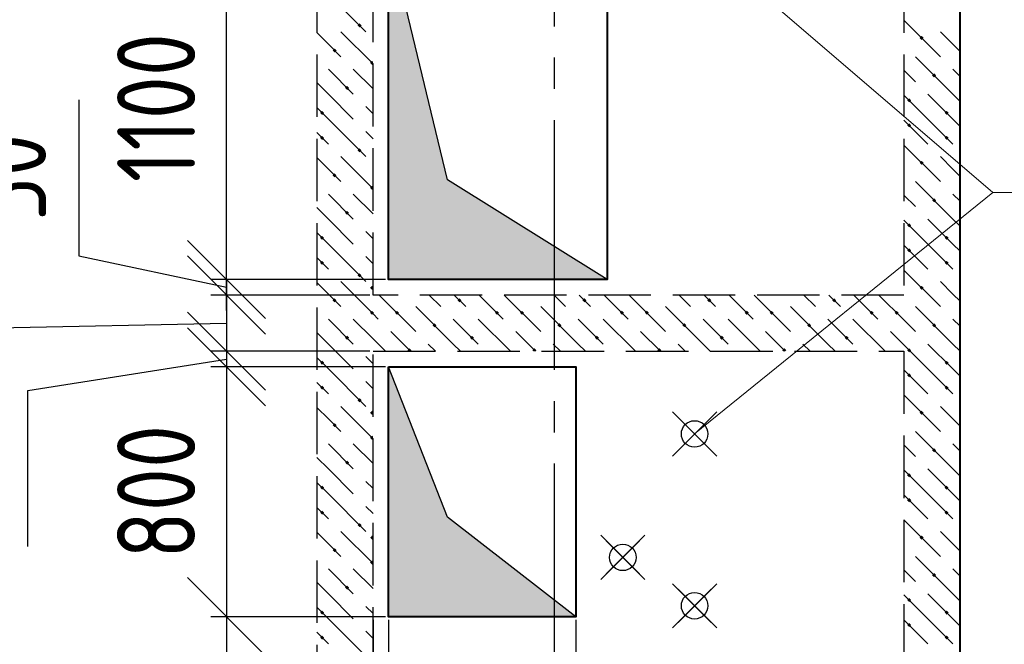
# Model space of a CAD drawing. Header units: millimetres. Extents: x 40580 to 1168286, y -220995 to 81020.
# Tile 17 of 194: x 244507 to 247660, y -109697 to -107697. Entities that reach past the tile are written whole.
import ezdxf

# ---------------------------------------------------------------- set-up
doc = ezdxf.new("R2010")
doc.units = ezdxf.units.MM
for name, pattern in [('______2', [270, 200, -70]), ('______5', [1100, 800, -100, 100, -100]), ('CENTER', [2, 1.25, -0.25, 0.25, -0.25])]:
    doc.linetypes.add(name, pattern=pattern)
doc.layers.add('ЖБ Стена верхний уровень', color=7, linetype='______2', true_color=0x656565)
for name, color, linetype, lineweight in [('ОСИ', 7, 'CENTER', 15), ('Основная', 7, 'Continuous', 40), ('Примечания', 7, 'Continuous', 13), ('Размерная линия_ общее', 7, 'Continuous', 25)]:
    doc.layers.add(name, color=color, linetype=linetype, lineweight=lineweight)
doc.layers.add('Тонкие', color=7, linetype='Continuous')
doc.layers.add('ФВ-2', color=7, linetype='Continuous')
doc.styles.add('GOST 2.304-81', font='txt')
doc.dimstyles.new('СПДС', dxfattribs={"dimscale": 125, "dimtxt": 250, "dimasz": 250, "dimexe": 50, "dimexo": 10, "dimgap": 100, "dimtad": 1, "dimdec": 0, "dimtxsty": 'GOST 2.304-81', "dimblk": 'OBLIQUE', "dimcen": 250, "dimdle": 50, "dimadec": 0, "dimazin": 2, "dimtfac": 0.75, "dimtdec": 0, "dimtmove": 1, "dimatfit": 3, "dimfxl": 1, "dimtfill": 1, "dimtolj": 1, "dimarcsym": 1})

# ---------------------------------------------------------------- blocks, each defined once
blk = doc.blocks.new('_OBLIQUE')
at = {"color": 0, "linetype": 'ByBlock'}
blk.add_line((-0.5, -0.5), (0.5, 0.5), dxfattribs=at)
blk = doc.blocks.new('*D17495')
at = {"layer": 'Defpoints', "color": 0}
for p in [(245688.3, -109608.4), (245168.7, -110318.4), (245458.3, -110318.4)]:
    blk.add_point(p, dxfattribs=at)
at = {"layer": 'Тонкие', "color": 0, "lineweight": -2}
for p, q in [((245168.7, -109558.4), (245168.7, -110368.4)), ((245678.3, -109608.4), (245118.7, -109608.4)), ((245448.3, -110318.4), (245118.7, -110318.4))]:
    blk.add_line(p, q, dxfattribs=at)
at = {"layer": 'Тонкие', "color": 0, "lineweight": -2, "xscale": 250, "yscale": 250, "zscale": 250}
for p, rotation in [((245168.7, -109608.4), 90), ((245168.7, -110318.4), 270)]:
    blk.add_blockref('_OBLIQUE', p, dxfattribs=dict(at, rotation=rotation))
at = {"layer": 'Тонкие', "color": 0, "insert": (244943.7, -109963.4), "char_height": 250, "attachment_point": 5, "rotation": 90, "style": 'GOST 2.304-81', "bg_fill": 3, "box_fill_scale": 1.1, "bg_fill_color": 256, "bg_fill_true_color": 13158600, "bg_fill_transparency": 0}
blk.add_mtext('\\A1;710', dxfattribs=at)
blk = doc.blocks.new('*D17496')
at = {"layer": 'Defpoints', "color": 0}
for p in [(245688.3, -108808.4), (245168.7, -109608.4), (245688.3, -109608.4)]:
    blk.add_point(p, dxfattribs=at)
at = {"layer": 'Тонкие', "color": 0, "lineweight": -2}
for p, q in [((245168.7, -108758.4), (245168.7, -109658.4)), ((245678.3, -108808.4), (245118.7, -108808.4)), ((245678.3, -109608.4), (245118.7, -109608.4))]:
    blk.add_line(p, q, dxfattribs=at)
at = {"layer": 'Тонкие', "color": 0, "lineweight": -2, "xscale": 250, "yscale": 250, "zscale": 250}
for p, rotation in [((245168.7, -108808.4), 90), ((245168.7, -109608.4), 270)]:
    blk.add_blockref('_OBLIQUE', p, dxfattribs=dict(at, rotation=rotation))
at = {"layer": 'Тонкие', "color": 0, "insert": (244943.7, -109208.4), "char_height": 250, "attachment_point": 5, "rotation": 90, "style": 'GOST 2.304-81', "bg_fill": 3, "box_fill_scale": 1.1, "bg_fill_color": 256, "bg_fill_true_color": 13158600, "bg_fill_transparency": 0}
blk.add_mtext('\\A1;800', dxfattribs=at)
blk = doc.blocks.new('*D17497')
at = {"layer": 'Defpoints', "color": 0}
for p in [(245638.3, -108758.4), (245168.7, -108808.4), (245688.3, -108808.4)]:
    blk.add_point(p, dxfattribs=at)
at = {"layer": 'Тонкие', "color": 0, "lineweight": -2}
for p, q in [((245168.7, -108708.4), (245168.7, -108858.4)), ((244532.6, -108884.1), (245168.7, -108783.4)), ((245628.3, -108758.4), (245118.7, -108758.4)), ((245678.3, -108808.4), (245118.7, -108808.4)), ((244532.6, -109384.1), (244532.6, -108884.1))]:
    blk.add_line(p, q, dxfattribs=at)
at = {"layer": 'Тонкие', "color": 0, "lineweight": -2, "xscale": 250, "yscale": 250, "zscale": 250}
for p, rotation in [((245168.7, -108758.4), 270), ((245168.7, -108808.4), 90)]:
    blk.add_blockref('_OBLIQUE', p, dxfattribs=dict(at, rotation=rotation))
at = {"layer": 'Тонкие', "color": 0, "insert": (244302.4, -109134.1), "char_height": 250, "attachment_point": 5, "rotation": 90, "style": 'GOST 2.304-81', "bg_fill": 3, "box_fill_scale": 1.1, "bg_fill_color": 256, "bg_fill_true_color": 13158600, "bg_fill_transparency": 0}
blk.add_mtext('\\A1;50', dxfattribs=at)
blk = doc.blocks.new('*D17498')
at = {"layer": 'Defpoints', "color": 0}
for p in [(245638.3, -108578.4), (245168.7, -108758.4), (245638.3, -108758.4)]:
    blk.add_point(p, dxfattribs=at)
at = {"layer": 'Тонкие', "color": 0, "lineweight": -2}
for p, q in [((244217.3, -108056.5), (244217.3, -108687.8)), ((245168.7, -108528.4), (245168.7, -108808.4)), ((245628.3, -108578.4), (245118.7, -108578.4)), ((244217.3, -108687.8), (245168.7, -108668.4)), ((245628.3, -108758.4), (245118.7, -108758.4))]:
    blk.add_line(p, q, dxfattribs=at)
at = {"layer": 'Тонкие', "color": 0, "lineweight": -2, "xscale": 250, "yscale": 250, "zscale": 250}
for p, rotation in [((245168.7, -108578.4), 270), ((245168.7, -108758.4), 90)]:
    blk.add_blockref('_OBLIQUE', p, dxfattribs=dict(at, rotation=rotation))
at = {"layer": 'Тонкие', "color": 0, "insert": (243992.3, -108372.1), "char_height": 250, "attachment_point": 5, "rotation": 90, "style": 'GOST 2.304-81', "bg_fill": 3, "box_fill_scale": 1.1, "bg_fill_color": 256, "bg_fill_true_color": 13158600, "bg_fill_transparency": 0}
blk.add_mtext('\\A1;180', dxfattribs=at)
blk = doc.blocks.new('*D17499')
at = {"layer": 'Defpoints', "color": 0}
for p in [(245168.7, -107428.4), (245688.3, -107428.4), (245688.3, -108528.4)]:
    blk.add_point(p, dxfattribs=at)
at = {"layer": 'Тонкие', "color": 0, "lineweight": -2}
for p, q in [((245168.7, -108578.4), (245168.7, -107378.4)), ((245678.3, -107428.4), (245118.7, -107428.4)), ((245678.3, -108528.4), (245118.7, -108528.4))]:
    blk.add_line(p, q, dxfattribs=at)
at = {"layer": 'Тонкие', "color": 0, "lineweight": -2, "xscale": 250, "yscale": 250, "zscale": 250}
for p, rotation in [((245168.7, -107428.4), 90), ((245168.7, -108528.4), 270)]:
    blk.add_blockref('_OBLIQUE', p, dxfattribs=dict(at, rotation=rotation))
at = {"layer": 'Тонкие', "color": 0, "insert": (244943.7, -107978.4), "char_height": 250, "attachment_point": 5, "rotation": 90, "style": 'GOST 2.304-81', "bg_fill": 3, "box_fill_scale": 1.1, "bg_fill_color": 256, "bg_fill_true_color": 13158600, "bg_fill_transparency": 0}
blk.add_mtext('\\A1;1100', dxfattribs=at)
blk = doc.blocks.new('*D17500')
at = {"layer": 'Defpoints', "color": 0}
for p in [(245168.7, -108528.4), (245688.3, -108528.4), (245638.3, -108578.4)]:
    blk.add_point(p, dxfattribs=at)
at = {"layer": 'Тонкие', "color": 0, "lineweight": -2}
for p, q in [((244696.2, -107953.4), (244696.2, -108453.4)), ((244696.2, -108453.4), (245168.7, -108553.4)), ((245168.7, -108628.4), (245168.7, -108478.4)), ((245678.3, -108528.4), (245118.7, -108528.4)), ((245628.3, -108578.4), (245118.7, -108578.4))]:
    blk.add_line(p, q, dxfattribs=at)
at = {"layer": 'Тонкие', "color": 0, "lineweight": -2, "xscale": 250, "yscale": 250, "zscale": 250}
for p, rotation in [((245168.7, -108528.4), 270), ((245168.7, -108578.4), 90)]:
    blk.add_blockref('_OBLIQUE', p, dxfattribs=dict(at, rotation=rotation))
at = {"layer": 'Тонкие', "color": 0, "insert": (244466.1, -108203.4), "char_height": 250, "attachment_point": 5, "rotation": 90, "style": 'GOST 2.304-81', "bg_fill": 3, "box_fill_scale": 1.1, "bg_fill_color": 256, "bg_fill_true_color": 13158600, "bg_fill_transparency": 0}
blk.add_mtext('\\A1;50', dxfattribs=at)
blk = doc.blocks.new('*D17503')
at = {"layer": 'Defpoints', "color": 0}
for p in [(245688.3, -109608.4), (246288.3, -109608.4), (246288.3, -111041)]:
    blk.add_point(p, dxfattribs=at)
at = {"layer": 'Тонкие', "color": 0, "lineweight": -2}
for p, q in [((245688.3, -109618.4), (245688.3, -111091)), ((246288.3, -109618.4), (246288.3, -111091)), ((245638.3, -111041), (246338.3, -111041))]:
    blk.add_line(p, q, dxfattribs=at)
at = {"layer": 'Тонкие', "color": 0, "lineweight": -2, "xscale": 250, "yscale": 250, "zscale": 250, "rotation": 180}
blk.add_blockref('_OBLIQUE', (245688.3, -111041), dxfattribs=at)
at = {"layer": 'Тонкие', "color": 0, "lineweight": -2, "xscale": 250, "yscale": 250, "zscale": 250}
blk.add_blockref('_OBLIQUE', (246288.3, -111041), dxfattribs=at)
at = {"layer": 'Тонкие', "color": 0, "insert": (245988.3, -110808.8), "char_height": 250, "attachment_point": 5, "style": 'GOST 2.304-81', "bg_fill": 3, "box_fill_scale": 1.1, "bg_fill_color": 256, "bg_fill_true_color": 13158600, "bg_fill_transparency": 0}
blk.add_mtext('\\A1;600', dxfattribs=at)
blk = doc.blocks.new('*D17504')
at = {"layer": 'Defpoints', "color": 0}
for p in [(245638.3, -109608.4), (245688.3, -109608.4), (245688.3, -111041)]:
    blk.add_point(p, dxfattribs=at)
at = {"layer": 'Тонкие', "color": 0, "lineweight": -2}
for p, q in [((245638.3, -109618.4), (245638.3, -111091)), ((245688.3, -109618.4), (245688.3, -111091)), ((245638.3, -111041), (244840.9, -111041)), ((245588.3, -111041), (245738.3, -111041))]:
    blk.add_line(p, q, dxfattribs=at)
at = {"layer": 'Тонкие', "color": 0, "lineweight": -2, "xscale": 250, "yscale": 250, "zscale": 250}
blk.add_blockref('_OBLIQUE', (245638.3, -111041), dxfattribs=at)
at = {"layer": 'Тонкие', "color": 0, "lineweight": -2, "xscale": 250, "yscale": 250, "zscale": 250, "rotation": 180}
blk.add_blockref('_OBLIQUE', (245688.3, -111041), dxfattribs=at)
at = {"layer": 'Тонкие', "color": 0, "insert": (245090.9, -110810.8), "char_height": 250, "attachment_point": 5, "style": 'GOST 2.304-81', "bg_fill": 3, "box_fill_scale": 1.1, "bg_fill_color": 256, "bg_fill_true_color": 13158600, "bg_fill_transparency": 0}
blk.add_mtext('\\A1;50', dxfattribs=at)

msp = doc.modelspace()

# ---------------------------------------------------------------- hatches: boundary and pattern name
at = {"layer": 'ЖБ Стена верхний уровень', "linetype": 'Continuous', "lineweight": -3, "transparency": 33554687}
for points in [[(245588.7, -107715.3), (245595.2, -107708.8), (245601.7, -107715.3), (245595.2, -107721.8)], [(247388.7, -107755.3), (247395.2, -107748.8), (247401.7, -107755.3), (247395.2, -107761.8)], [(245508.7, -107795.3), (245515.2, -107788.8), (245521.7, -107795.3), (245515.2, -107801.8)], [(245628.7, -107835.3), (245635.2, -107828.8), (245638.3, -107831.8), (245638.3, -107838.8), (245635.2, -107841.8)], [(247428.7, -107875.3), (247435.2, -107868.8), (247441.7, -107875.3), (247435.2, -107881.8)], [(245548.7, -107915.3), (245555.2, -107908.8), (245561.7, -107915.3), (245555.2, -107921.8)], [(247348.7, -107955.3), (247355.2, -107948.8), (247361.7, -107955.3), (247355.2, -107961.8)], [(245468.8, -107995.3), (245475.2, -107988.8), (245481.7, -107995.3), (245475.2, -108001.8)], [(247468.8, -107995.3), (247475.2, -107988.8), (247481.7, -107995.3), (247475.2, -108001.8)], [(247348.7, -108035.3), (247355.2, -108028.8), (247361.7, -108035.3), (247355.2, -108041.8)], [(245468.8, -108075.3), (245475.2, -108068.8), (245481.7, -108075.3), (245475.2, -108081.8)], [(247468.8, -108075.3), (247475.2, -108068.8), (247481.7, -108075.3), (247475.2, -108081.8)], [(245588.7, -108115.3), (245595.2, -108108.8), (245601.7, -108115.3), (245595.2, -108121.8)], [(247388.7, -108155.3), (247395.2, -108148.8), (247401.7, -108155.3), (247395.2, -108161.8)], [(245508.7, -108195.3), (245515.2, -108188.8), (245521.7, -108195.3), (245515.2, -108201.8)], [(245628.7, -108235.3), (245635.2, -108228.8), (245638.3, -108231.8), (245638.3, -108238.8), (245635.2, -108241.8)], [(247428.7, -108275.3), (247435.2, -108268.8), (247441.7, -108275.3), (247435.2, -108281.8)], [(245548.7, -108315.3), (245555.2, -108308.8), (245561.7, -108315.3), (245555.2, -108321.8)], [(247348.7, -108355.3), (247355.2, -108348.8), (247361.7, -108355.3), (247355.2, -108361.8)], [(245468.8, -108395.3), (245475.2, -108388.8), (245481.7, -108395.3), (245475.2, -108401.8)], [(247468.8, -108395.3), (247475.2, -108388.8), (247481.7, -108395.3), (247475.2, -108401.8)], [(247348.7, -108435.3), (247355.2, -108428.8), (247361.7, -108435.3), (247355.2, -108441.8)], [(245468.8, -108475.3), (245475.2, -108468.8), (245481.7, -108475.3), (245475.2, -108481.8)], [(247468.8, -108475.3), (247475.2, -108468.8), (247481.7, -108475.3), (247475.2, -108481.8)], [(245588.7, -108515.3), (245595.2, -108508.8), (245601.7, -108515.3), (245595.2, -108521.8)], [(245628.7, -108555.3), (245635.2, -108548.8), (245638.3, -108551.9), (245638.3, -108558.7), (245635.2, -108561.8)], [(247388.7, -108555.3), (247395.2, -108548.8), (247401.7, -108555.3), (247395.2, -108561.8)], [(245508.7, -108595.3), (245515.2, -108588.8), (245521.7, -108595.3), (245515.2, -108601.8)], [(245908.7, -108595.3), (245915.2, -108588.8), (245921.7, -108595.3), (245915.2, -108601.8)], [(246308.7, -108595.3), (246315.2, -108588.8), (246321.7, -108595.3), (246315.2, -108601.8)], [(246708.7, -108595.3), (246715.2, -108588.8), (246721.7, -108595.3), (246715.2, -108601.8)], [(247108.7, -108595.3), (247115.2, -108588.8), (247121.7, -108595.3), (247115.2, -108601.8)], [(245628.7, -108635.3), (245635.2, -108628.8), (245638.3, -108631.8), (245638.3, -108638.8), (245635.2, -108641.8)], [(245638.3, -108631.8), (245641.7, -108635.3), (245638.3, -108638.8)], [(245708.7, -108635.3), (245715.2, -108628.8), (245721.7, -108635.3), (245715.2, -108641.8)], [(246028.7, -108635.3), (246035.2, -108628.8), (246041.7, -108635.3), (246035.2, -108641.8)], [(246108.7, -108635.3), (246115.2, -108628.8), (246121.7, -108635.3), (246115.2, -108641.8)], [(246428.7, -108635.3), (246435.2, -108628.8), (246441.7, -108635.3), (246435.2, -108641.8)], [(246508.7, -108635.3), (246515.2, -108628.8), (246521.7, -108635.3), (246515.2, -108641.8)], [(246828.7, -108635.3), (246835.2, -108628.8), (246841.7, -108635.3), (246835.2, -108641.8)], [(246908.7, -108635.3), (246915.2, -108628.8), (246921.7, -108635.3), (246915.2, -108641.8)], [(247228.7, -108635.3), (247235.2, -108628.8), (247241.7, -108635.3), (247235.2, -108641.8)], [(247308.7, -108635.3), (247315.2, -108628.8), (247321.7, -108635.3), (247315.2, -108641.8)], [(245828.7, -108675.3), (245835.2, -108668.8), (245841.7, -108675.3), (245835.2, -108681.8)], [(246228.7, -108675.3), (246235.2, -108668.8), (246241.7, -108675.3), (246235.2, -108681.8)], [(246628.7, -108675.3), (246635.2, -108668.8), (246641.7, -108675.3), (246635.2, -108681.8)], [(247028.7, -108675.3), (247035.2, -108668.8), (247041.7, -108675.3), (247035.2, -108681.8)], [(247428.7, -108675.3), (247435.2, -108668.8), (247441.7, -108675.3), (247435.2, -108681.8)], [(245548.7, -108715.3), (245555.2, -108708.8), (245561.7, -108715.3), (245555.2, -108721.8)], [(245948.7, -108715.3), (245955.2, -108708.8), (245961.7, -108715.3), (245955.2, -108721.8)], [(246348.7, -108715.3), (246355.2, -108708.8), (246361.7, -108715.3), (246355.2, -108721.8)], [(246748.7, -108715.3), (246755.2, -108708.8), (246761.7, -108715.3), (246755.2, -108721.8)], [(247148.7, -108715.3), (247155.2, -108708.8), (247161.7, -108715.3), (247155.2, -108721.8)], [(245748.7, -108755.3), (245755.2, -108748.8), (245761.7, -108755.3), (245758.6, -108758.4), (245751.9, -108758.4)], [(246148.7, -108755.3), (246155.2, -108748.8), (246161.7, -108755.3), (246158.6, -108758.4), (246151.9, -108758.4)], [(246548.7, -108755.3), (246555.2, -108748.8), (246561.7, -108755.3), (246558.6, -108758.4), (246551.9, -108758.4)], [(246948.7, -108755.3), (246955.2, -108748.8), (246961.7, -108755.3), (246958.6, -108758.4), (246951.9, -108758.4)], [(247348.7, -108755.3), (247355.2, -108748.8), (247361.7, -108755.3), (247355.2, -108761.8)], [(245468.8, -108795.3), (245475.2, -108788.8), (245481.7, -108795.3), (245475.2, -108801.8)], [(247468.8, -108795.3), (247475.2, -108788.8), (247481.7, -108795.3), (247475.2, -108801.8)], [(247348.7, -108835.3), (247355.2, -108828.8), (247361.7, -108835.3), (247355.2, -108841.8)], [(245468.8, -108875.3), (245475.2, -108868.8), (245481.7, -108875.3), (245475.2, -108881.8)], [(247468.8, -108875.3), (247475.2, -108868.8), (247481.7, -108875.3), (247475.2, -108881.8)], [(245588.7, -108915.3), (245595.2, -108908.8), (245601.7, -108915.3), (245595.2, -108921.8)], [(245628.7, -108955.3), (245635.2, -108948.8), (245638.3, -108951.9), (245638.3, -108958.7), (245635.2, -108961.8)], [(247388.7, -108955.3), (247395.2, -108948.8), (247401.7, -108955.3), (247395.2, -108961.8)], [(245508.7, -108995.3), (245515.2, -108988.8), (245521.7, -108995.3), (245515.2, -109001.8)], [(245628.7, -109035.3), (245635.2, -109028.8), (245638.3, -109031.8), (245638.3, -109038.8), (245635.2, -109041.8)], [(247428.7, -109075.3), (247435.2, -109068.8), (247441.7, -109075.3), (247435.2, -109081.8)], [(245548.7, -109115.3), (245555.2, -109108.8), (245561.7, -109115.3), (245555.2, -109121.8)], [(247348.7, -109155.3), (247355.2, -109148.8), (247361.7, -109155.3), (247355.2, -109161.8)], [(245468.8, -109195.3), (245475.2, -109188.8), (245481.7, -109195.3), (245475.2, -109201.8)], [(247468.8, -109195.3), (247475.2, -109188.8), (247481.7, -109195.3), (247475.2, -109201.8)], [(247348.7, -109235.3), (247355.2, -109228.8), (247361.7, -109235.3), (247355.2, -109241.8)], [(245468.8, -109275.3), (245475.2, -109268.8), (245481.7, -109275.3), (245475.2, -109281.8)], [(247468.8, -109275.3), (247475.2, -109268.8), (247481.7, -109275.3), (247475.2, -109281.8)], [(245588.7, -109315.3), (245595.2, -109308.8), (245601.7, -109315.3), (245595.2, -109321.8)], [(245628.7, -109355.3), (245635.2, -109348.8), (245638.3, -109351.9), (245638.3, -109358.7), (245635.2, -109361.8)], [(247388.7, -109355.3), (247395.2, -109348.8), (247401.7, -109355.3), (247395.2, -109361.8)], [(245508.7, -109395.3), (245515.2, -109388.8), (245521.7, -109395.3), (245515.2, -109401.8)], [(245628.7, -109435.3), (245635.2, -109428.8), (245638.3, -109431.8), (245638.3, -109438.8), (245635.2, -109441.8)], [(247428.7, -109475.3), (247435.2, -109468.8), (247441.7, -109475.3), (247435.2, -109481.8)], [(245548.7, -109515.3), (245555.2, -109508.8), (245561.7, -109515.3), (245555.2, -109521.8)], [(247348.7, -109555.3), (247355.2, -109548.8), (247361.7, -109555.3), (247355.2, -109561.8)], [(245468.8, -109595.3), (245475.2, -109588.8), (245481.7, -109595.3), (245475.2, -109601.8)], [(247468.8, -109595.3), (247475.2, -109588.8), (247481.7, -109595.3), (247475.2, -109601.8)], [(247348.7, -109635.3), (247355.2, -109628.8), (247361.7, -109635.3), (247355.2, -109641.8)], [(245468.8, -109675.3), (245475.2, -109668.8), (245481.7, -109675.3), (245475.2, -109681.8)], [(247468.8, -109675.3), (247475.2, -109668.8), (247481.7, -109675.3), (247475.2, -109681.8)]]:
    msp.add_hatch(color=7, dxfattribs=at).paths.add_polyline_path(points, flags=16)

# ---------------------------------------------------------------- linework, layer by layer
for centre in [(246668.3, -109023.4), (246438.3, -109418.4), (246668.3, -109573.4)]:
    msp.add_circle(centre, 42.5)
at = {"layer": 'ЖБ Стена верхний уровень', "color": 251, "linetype": '______2', "lineweight": -3, "true_color": 0x656565, "transparency": 33554687}
for p, q in [((247518.3, -109818.4), (247518.3, -104668.4)), ((245458.3, -105918.4), (245458.3, -110318.4)), ((245638.3, -108578.4), (245638.3, -105918.4)), ((247338.3, -105918.4), (247338.3, -108578.4)), ((247338.3, -108578.4), (245638.3, -108578.4)), ((245638.3, -110318.4), (245638.3, -108758.4)), ((245638.3, -108758.4), (247338.3, -108758.4)), ((247338.3, -108758.4), (247338.3, -110318.4))]:
    msp.add_line(p, q, dxfattribs=at)
at = {"layer": 'ЖБ Стена верхний уровень', "color": 9, "linetype": 'Continuous', "lineweight": -3, "true_color": 0xc7c7c7, "transparency": 33554687}
for p, q in [((245495.2, -107615.3), (245615.2, -107735.3)), ((247338.3, -107698.4), (247455.2, -107815.3)), ((245495.2, -107775.3), (245458.3, -107738.3)), ((245535.2, -107735.3), (245638.3, -107838.4)), ((247495.2, -107775.3), (247455.2, -107735.3)), ((245535.2, -107815.3), (245495.2, -107775.3)), ((247518.3, -107798.4), (247495.2, -107775.3)), ((247495.2, -107935.3), (247375.2, -107815.3)), ((245495.2, -107855.3), (245575.2, -107935.3)), ((245575.2, -107855.3), (245638.3, -107918.4)), ((247338.3, -107858.4), (247375.2, -107895.3)), ((247495.2, -107855.3), (247518.3, -107878.4)), ((245495.2, -107935.3), (245458.3, -107898.3)), ((245495.2, -107935.3), (245575.2, -108015.3)), ((247415.2, -108015.3), (247338.3, -107938.4)), ((247415.2, -107935.3), (247495.2, -108015.3)), ((247495.2, -107935.3), (247518.3, -107958.4)), ((245458.3, -107978.3), (245495.2, -108015.3)), ((245638.3, -107998.4), (245615.2, -107975.3)), ((245495.2, -108015.3), (245615.2, -108135.3)), ((247338.3, -108018.4), (247415.2, -108095.3)), ((247415.2, -108015.3), (247495.2, -108095.3)), ((247495.2, -108015.3), (247518.3, -108038.4)), ((245458.3, -108058.3), (245495.2, -108095.3)), ((245615.2, -108055.3), (245638.3, -108078.4)), ((247338.3, -108098.4), (247455.2, -108215.3)), ((245495.2, -108175.3), (245458.3, -108138.3)), ((245535.2, -108135.3), (245638.3, -108238.4)), ((247495.2, -108175.3), (247455.2, -108135.3)), ((245535.2, -108215.3), (245495.2, -108175.3)), ((247518.3, -108198.4), (247495.2, -108175.3)), ((247495.2, -108335.3), (247375.2, -108215.3)), ((245495.2, -108255.3), (245575.2, -108335.3)), ((245575.2, -108255.3), (245638.3, -108318.4)), ((247338.3, -108258.4), (247375.2, -108295.3)), ((247495.2, -108255.3), (247518.3, -108278.4)), ((245495.2, -108335.3), (245458.3, -108298.3)), ((245495.2, -108335.3), (245575.2, -108415.3)), ((247415.2, -108415.3), (247338.3, -108338.4)), ((247415.2, -108335.3), (247495.2, -108415.3)), ((247495.2, -108335.3), (247518.3, -108358.4)), ((245638.3, -108398.4), (245615.2, -108375.3)), ((245458.3, -108378.3), (245495.2, -108415.3)), ((245495.2, -108415.3), (245615.2, -108535.3)), ((247338.3, -108418.4), (247415.2, -108495.3)), ((247415.2, -108415.3), (247495.2, -108495.3)), ((247495.2, -108415.3), (247518.3, -108438.4)), ((245458.3, -108458.3), (245495.2, -108495.3)), ((245615.2, -108455.3), (245638.3, -108478.4)), ((247338.3, -108498.4), (247455.2, -108615.3)), ((245495.2, -108575.3), (245458.3, -108538.3)), ((245535.2, -108535.3), (245638.3, -108638.4)), ((247495.2, -108575.3), (247455.2, -108535.3)), ((245535.2, -108615.3), (245495.2, -108575.3)), ((245658.4, -108578.4), (245775.2, -108695.3)), ((245818.4, -108578.4), (245855.2, -108615.3)), ((245935.2, -108615.3), (245898.4, -108578.4)), ((245978.4, -108578.4), (246055.2, -108655.3)), ((246058.4, -108578.4), (246175.2, -108695.3)), ((246218.4, -108578.4), (246255.2, -108615.3)), ((246335.2, -108615.3), (246298.4, -108578.4)), ((246378.4, -108578.4), (246455.2, -108655.3)), ((246458.4, -108578.4), (246575.2, -108695.3)), ((246618.4, -108578.4), (246655.2, -108615.3)), ((246735.2, -108615.3), (246698.4, -108578.4)), ((246778.4, -108578.4), (246855.2, -108655.3)), ((246858.4, -108578.4), (246975.2, -108695.3)), ((247018.4, -108578.4), (247055.2, -108615.3)), ((247135.2, -108615.3), (247098.4, -108578.4)), ((247178.4, -108578.4), (247255.2, -108655.3)), ((247258.4, -108578.4), (247338.3, -108658.4)), ((247518.3, -108598.4), (247495.2, -108575.3)), ((245895.2, -108735.3), (245775.2, -108615.3)), ((246295.2, -108735.3), (246175.2, -108615.3)), ((246695.2, -108735.3), (246575.2, -108615.3)), ((247095.2, -108735.3), (246975.2, -108615.3)), ((247495.2, -108735.3), (247375.2, -108615.3)), ((245495.2, -108655.3), (245575.2, -108735.3)), ((245575.2, -108655.3), (245638.3, -108718.4)), ((245638.3, -108638.4), (245655.2, -108655.3)), ((245895.2, -108655.3), (245975.2, -108735.3)), ((245975.2, -108655.3), (246078.4, -108758.4)), ((246295.2, -108655.3), (246375.2, -108735.3)), ((246375.2, -108655.3), (246478.4, -108758.4)), ((246695.2, -108655.3), (246775.2, -108735.3)), ((246775.2, -108655.3), (246878.4, -108758.4)), ((247095.2, -108655.3), (247175.2, -108735.3)), ((247175.2, -108655.3), (247278.4, -108758.4)), ((247338.3, -108658.4), (247375.2, -108695.3)), ((247495.2, -108655.3), (247518.3, -108678.4)), ((245495.2, -108735.3), (245458.3, -108698.3)), ((245638.3, -108718.4), (245678.4, -108758.4)), ((245758.4, -108758.4), (245695.2, -108695.3)), ((246158.4, -108758.4), (246095.2, -108695.3)), ((246558.4, -108758.4), (246495.2, -108695.3)), ((246958.4, -108758.4), (246895.2, -108695.3)), ((247338.3, -108738.4), (247295.2, -108695.3)), ((245495.2, -108735.3), (245575.2, -108815.3)), ((245815.2, -108735.3), (245838.4, -108758.4)), ((245895.2, -108735.3), (245918.4, -108758.4)), ((246215.2, -108735.3), (246238.4, -108758.4)), ((246295.2, -108735.3), (246318.4, -108758.4)), ((246615.2, -108735.3), (246638.4, -108758.4)), ((246695.2, -108735.3), (246718.4, -108758.4)), ((247015.2, -108735.3), (247038.4, -108758.4)), ((247095.2, -108735.3), (247118.4, -108758.4)), ((247415.2, -108815.3), (247338.3, -108738.4)), ((247415.2, -108735.3), (247495.2, -108815.3)), ((247495.2, -108735.3), (247518.3, -108758.4)), ((245458.3, -108778.3), (245495.2, -108815.3)), ((245638.3, -108798.4), (245615.2, -108775.3)), ((245495.2, -108815.3), (245615.2, -108935.3)), ((247415.2, -108815.3), (247495.2, -108895.3)), ((247495.2, -108815.3), (247518.3, -108838.4)), ((247338.3, -108818.4), (247415.2, -108895.3)), ((245458.3, -108858.3), (245495.2, -108895.3)), ((245615.2, -108855.3), (245638.3, -108878.4)), ((247338.3, -108898.4), (247455.2, -109015.3)), ((245495.2, -108975.3), (245458.3, -108938.3)), ((245535.2, -108935.3), (245638.3, -109038.4)), ((247495.2, -108975.3), (247455.2, -108935.3)), ((245535.2, -109015.3), (245495.2, -108975.3)), ((247518.3, -108998.4), (247495.2, -108975.3)), ((247495.2, -109135.3), (247375.2, -109015.3)), ((245495.2, -109055.3), (245575.2, -109135.3)), ((245575.2, -109055.3), (245638.3, -109118.4)), ((247338.3, -109058.4), (247375.2, -109095.3)), ((247495.2, -109055.3), (247518.3, -109078.4)), ((245495.2, -109135.3), (245458.3, -109098.3)), ((245495.2, -109135.3), (245575.2, -109215.3)), ((247415.2, -109215.3), (247338.3, -109138.4)), ((247415.2, -109135.3), (247495.2, -109215.3)), ((247495.2, -109135.3), (247518.3, -109158.4)), ((245458.3, -109178.3), (245495.2, -109215.3)), ((245638.3, -109198.4), (245615.2, -109175.3)), ((245495.2, -109215.3), (245615.2, -109335.3)), ((247338.3, -109218.4), (247415.2, -109295.3)), ((247415.2, -109215.3), (247495.2, -109295.3)), ((247495.2, -109215.3), (247518.3, -109238.4)), ((245458.3, -109258.3), (245495.2, -109295.3)), ((245615.2, -109255.3), (245638.3, -109278.4)), ((247338.3, -109298.4), (247455.2, -109415.3)), ((245495.2, -109375.3), (245458.3, -109338.3)), ((245535.2, -109335.3), (245638.3, -109438.4)), ((247495.2, -109375.3), (247455.2, -109335.3)), ((245535.2, -109415.3), (245495.2, -109375.3)), ((247518.3, -109398.4), (247495.2, -109375.3)), ((247495.2, -109535.3), (247375.2, -109415.3)), ((245495.2, -109455.3), (245575.2, -109535.3)), ((245575.2, -109455.3), (245638.3, -109518.4)), ((247338.3, -109458.4), (247375.2, -109495.3)), ((247495.2, -109455.3), (247518.3, -109478.4)), ((245495.2, -109535.3), (245458.3, -109498.3)), ((245495.2, -109535.3), (245575.2, -109615.3)), ((247415.2, -109615.3), (247338.3, -109538.4)), ((247415.2, -109535.3), (247495.2, -109615.3)), ((247495.2, -109535.3), (247518.3, -109558.4)), ((245458.3, -109578.3), (245495.2, -109615.3)), ((245638.3, -109598.4), (245615.2, -109575.3)), ((245495.2, -109615.3), (245615.2, -109735.3)), ((247338.3, -109618.4), (247415.2, -109695.3)), ((247415.2, -109615.3), (247495.2, -109695.3)), ((247495.2, -109615.3), (247518.3, -109638.4)), ((245458.3, -109658.3), (245495.2, -109695.3)), ((245615.2, -109655.3), (245638.3, -109678.4))]:
    msp.add_line(p, q, dxfattribs=at)
at = {"layer": 'ОСИ', "color": 8, "linetype": '______5', "lineweight": -3, "transparency": 33554687}
msp.add_line((246218.3, -103618.4), (246218.3, -113118.4), dxfattribs=at)
at = {"layer": 'Основная', "transparency": 33554687}
msp.add_line((247518.3, -110498.4), (247518.3, -106358.4), dxfattribs=at)
for points in [[(245688.3, -107428.4), (246388.3, -107428.4), (246388.3, -108528.4), (245688.3, -108528.4)], [(245688.3, -108808.4), (246288.3, -108808.4), (246288.3, -109608.4), (245688.3, -109608.4)]]:
    msp.add_lwpolyline(points, close=True, dxfattribs=at)
at = {"layer": 'Примечания', "color": 7, "linetype": 'Continuous', "lineweight": 13, "transparency": 33554687}
for p, q in [((246468.2, -107258.4), (247622.7, -108250.5)), ((246668.3, -109023.4), (247622.7, -108250.5)), ((247622.7, -108250.5), (248791.1, -108250.5)), ((246739, -108952.7), (246597.6, -109094.2)), ((246739, -109094.2), (246597.6, -108952.7)), ((246509, -109347.7), (246367.6, -109489.2)), ((246509, -109489.2), (246367.6, -109347.7)), ((246739, -109502.7), (246597.6, -109644.2)), ((246739, -109644.2), (246597.6, -109502.7))]:
    msp.add_line(p, q, dxfattribs=at)
at = {"layer": 'Размерная линия_ общее', "color": 7, "linetype": 'Continuous', "lineweight": 18, "transparency": 33554687}
for p, q in [((246721.3, -108970.4), (246615.3, -109076.5)), ((246721.3, -109076.5), (246615.3, -108970.4)), ((246491.3, -109365.4), (246385.3, -109471.5)), ((246491.3, -109471.5), (246385.3, -109365.4)), ((246721.3, -109520.4), (246615.3, -109626.5)), ((246721.3, -109626.5), (246615.3, -109520.4))]:
    msp.add_line(p, q, dxfattribs=at)
at = {"layer": 'Тонкие'}
msp.add_line((246388.3, -108528.4), (245876.4, -108210), dxfattribs=at)

# ---------------------------------------------------------------- next in the draw order: dimensions: what is measured, and where the dimension line sits
dim = msp.add_linear_dim(base=(245168.7, -110318.4), p1=(245688.3, -109608.4), p2=(245458.3, -110318.4), angle=90, dimstyle='СПДС', override={"dimscale": 1}, dxfattribs=at)
dim.commit()
dim.dimension.update_dxf_attribs({"geometry": '*D17495', "text_midpoint": (244943.7, -109963.4)})

# ---------------------------------------------------------------- next in the draw order: dimensions: what is measured, and where the dimension line sits
dim = msp.add_linear_dim(base=(245168.7, -109608.4), p1=(245688.3, -108808.4), p2=(245688.3, -109608.4), angle=90, dimstyle='СПДС', override={"dimscale": 1}, dxfattribs=at)
dim.commit()
dim.dimension.update_dxf_attribs({"geometry": '*D17496', "text_midpoint": (244943.7, -109208.4)})

# ---------------------------------------------------------------- next in the draw order: dimensions: what is measured, and where the dimension line sits
dim = msp.add_linear_dim(base=(245168.7, -108808.4), p1=(245638.3, -108758.4), p2=(245688.3, -108808.4), angle=90, dimstyle='СПДС', override={"dimscale": 1}, dxfattribs=at)
dim.commit()
dim.dimension.update_dxf_attribs({"geometry": '*D17497', "text_midpoint": (244532.6, -108984.1), "dimtype": 160})
dim = msp.add_linear_dim(base=(246288.3, -111041), p1=(245688.3, -109608.4), p2=(246288.3, -109608.4), dimstyle='СПДС', override={"dimscale": 1}, dxfattribs=at)
dim.commit()
dim.dimension.update_dxf_attribs({"geometry": '*D17503', "text_midpoint": (245988.3, -111041), "dimtype": 160})

# ---------------------------------------------------------------- next in the draw order: linework, layer by layer
for p, q in [((245876.4, -109290), (245688.3, -108808.4)), ((246288.3, -109608.4), (245876.4, -109290))]:
    msp.add_line(p, q, dxfattribs=at)

# ---------------------------------------------------------------- next in the draw order: dimensions: what is measured, and where the dimension line sits
dim = msp.add_linear_dim(base=(245168.7, -108758.4), p1=(245638.3, -108578.4), p2=(245638.3, -108758.4), angle=90, dimstyle='СПДС', override={"dimscale": 1}, dxfattribs=at)
dim.commit()
dim.dimension.update_dxf_attribs({"geometry": '*D17498', "text_midpoint": (244217.3, -108587.8), "dimtype": 160})
dim = msp.add_linear_dim(base=(245688.3, -111041), p1=(245638.3, -109608.4), p2=(245688.3, -109608.4), dimstyle='СПДС', override={"dimscale": 1}, dxfattribs=at)
dim.commit()
dim.dimension.update_dxf_attribs({"geometry": '*D17504', "text_midpoint": (245090.9, -111073.4), "dimtype": 160})

# ---------------------------------------------------------------- next in the draw order: hatches: boundary and pattern name
at = {"layer": 'ФВ-2'}
h = msp.add_hatch(color=256, dxfattribs=at)
h.dxf.hatch_style = 1
h.paths.add_polyline_path([(245708.3, -108859.7), (245708.3, -109608.4), (246288.3, -109608.4), (245876.4, -109290)])
h.paths.add_polyline_path([(245688.3, -109608.4), (245708.3, -109608.4), (245708.3, -108859.7), (245688.3, -108808.4)])

# ---------------------------------------------------------------- next in the draw order: dimensions: what is measured, and where the dimension line sits
at = {"layer": 'Тонкие'}
dim = msp.add_linear_dim(base=(245168.7, -107428.4), p1=(245688.3, -108528.4), p2=(245688.3, -107428.4), angle=270, dimstyle='СПДС', override={"dimscale": 1}, dxfattribs=at)
dim.commit()
dim.dimension.update_dxf_attribs({"geometry": '*D17499', "text_midpoint": (244943.7, -107978.4)})

# ---------------------------------------------------------------- next in the draw order: dimensions: what is measured, and where the dimension line sits
dim = msp.add_linear_dim(base=(245168.7, -108528.4), p1=(245638.3, -108578.4), p2=(245688.3, -108528.4), angle=270, dimstyle='СПДС', override={"dimscale": 1}, dxfattribs=at)
dim.commit()
dim.dimension.update_dxf_attribs({"geometry": '*D17500', "text_midpoint": (244696.2, -108353.4), "dimtype": 160})

# ---------------------------------------------------------------- next in the draw order: hatches: boundary and pattern name
at = {"layer": 'ФВ-2'}
h = msp.add_hatch(color=256, dxfattribs=at)
h.dxf.hatch_style = 1
h.paths.add_polyline_path([(245782.4, -107819.2), (245876.4, -108210), (246388.3, -108528.4), (245708.3, -108528.4)])
h.paths.add_polyline_path([(245782.4, -107819.2), (245708.3, -108528.4), (245688.3, -108528.4), (245688.3, -107428.4)])

# ---------------------------------------------------------------- next in the draw order: linework, layer by layer
at = {"layer": 'Тонкие'}
msp.add_line((245876.4, -108210), (245688.3, -107428.4), dxfattribs=at)

doc.saveas('drawing.dxf')
